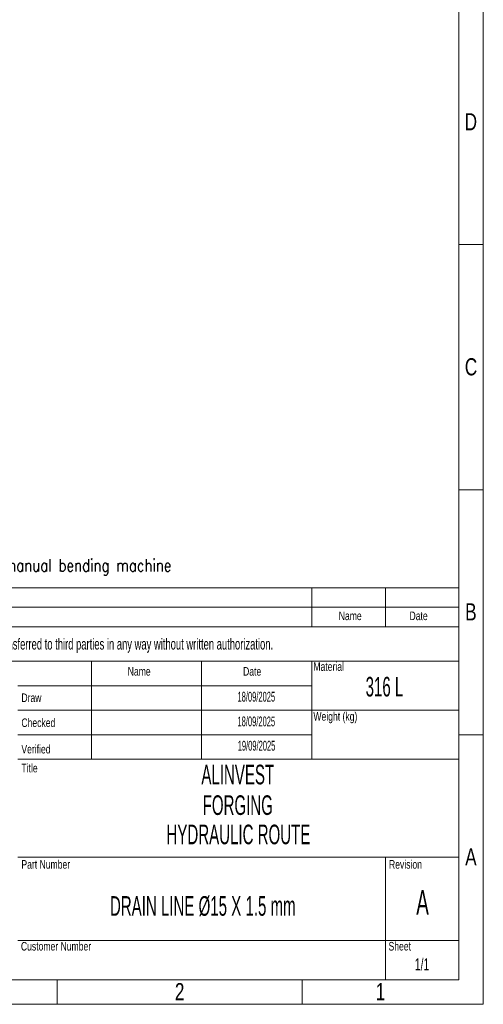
# Model space of a CAD drawing. Header units: millimetres. Extents: x 0 to 594, y 0 to 424.
# Tile 13 of 14: x 496 to 594, y 0 to 208. Entities that reach past the tile are written whole.
import ezdxf

# ---------------------------------------------------------------- set-up
doc = ezdxf.new("R2010")
doc.units = ezdxf.units.MM
doc.header["$LTSCALE"] = 0.25
doc.layers.add('SLD-0', color=179, linetype='Continuous')
doc.styles.add('AdskIsoMetric', font='romans.shx', dxfattribs={"width": 0.8, "height": 2.5})
doc.styles.add('SLDTEXTSTYLE1', font='TXT', dxfattribs={"width": 0.574367})
doc.styles.add('SLDTEXTSTYLE2', font='TXT', dxfattribs={"width": 0.638186})
doc.styles.add('SLDTEXTSTYLE3', font='TXT', dxfattribs={"width": 0.75})

# ---------------------------------------------------------------- blocks, each defined once
blk = doc.blocks.new('cajetin')
at = {"color": 7, "linetype": 'Continuous', "lineweight": 18}
for p, q in [((861, 615), (861, 0)), ((853.5, 607.5), (853.5, 7.5)), ((853.5, 232.5), (861, 232.5)), ((853.5, 157.5), (861, 157.5)), ((853.5, 82.5), (861, 82.5)), ((853.5, 7.5), (7.5, 7.5)), ((730.5, 7.5), (730.5, 0)), ((805.5, 7.5), (805.5, 0)), ((861, 0), (0, 0))]:
    blk.add_line(p, q, dxfattribs=at)
at = {"color": 7, "linetype": 'Continuous', "lineweight": 0, "char_height": 5.25, "attachment_point": 2, "style": 'SLDTEXTSTYLE3'}
for s, insert in [('D', (857.18, 272.74)), ('C', (857.23, 197.74)), ('B', (857.19, 122.74)), ('A', (857.2, 47.74)), ('2', (768.01, 6.49)), ('1', (829.51, 6.49))]:
    blk.add_mtext(s, dxfattribs=dict(at, insert=insert))

msp = doc.modelspace()

# ---------------------------------------------------------------- linework, layer by layer
at = {"color": 7, "linetype": 'Continuous', "lineweight": 18}
for p, q in [((402.554, 87.962), (588.826, 87.962)), ((557.78, 87.962), (557.78, 79.683)), ((573.303, 87.962), (573.303, 79.683)), ((588.826, 87.962), (588.826, 5.174)), ((402.554, 83.822), (588.826, 83.822)), ((402.554, 79.683), (588.826, 79.683)), ((402.554, 72.439), (588.826, 72.439)), ((511.213, 72.439), (511.213, 51.742)), ((534.497, 72.439), (534.497, 51.742)), ((557.78, 72.439), (557.78, 67.265)), ((557.78, 67.265), (495.69, 67.265)), ((557.78, 67.265), (557.78, 62.091)), ((557.78, 62.091), (495.69, 62.091)), ((557.78, 62.091), (557.78, 56.916)), ((557.78, 62.091), (588.826, 62.091)), ((557.78, 56.916), (495.69, 56.916)), ((557.78, 56.916), (557.78, 51.742)), ((495.69, 51.742), (511.213, 51.742)), ((511.213, 51.742), (534.497, 51.742)), ((534.497, 51.742), (557.78, 51.742)), ((557.78, 51.742), (588.826, 51.742)), ((495.69, 31.045), (588.826, 31.045)), ((573.303, 31.045), (573.303, 5.174)), ((495.69, 13.453), (588.826, 13.453)), ((402.554, 5.174), (588.826, 5.174))]:
    msp.add_line(p, q, dxfattribs=at)

# ---------------------------------------------------------------- block references
at = {"xscale": 0.689895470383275, "yscale": 0.689895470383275, "zscale": 0.689895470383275}
msp.add_blockref('cajetin', (0, 0), dxfattribs=at)

# ---------------------------------------------------------------- texts
at = {"insert": (406.104, 93.992), "char_height": 2.59725, "attachment_point": 1, "style": 'AdskIsoMetric'}
msp.add_mtext_dynamic_manual_height_columns('**The elbows will be manufactured from bent pipes using a manual bending machine', width=4135.89111, gutter_width=12.986, heights=[0], dxfattribs=at)
at = {"color": 7, "linetype": 'Continuous', "lineweight": 0}
for s, insert, char_height, attachment_point, style in [('Name', (565.875, 82.929), 1.811, 2, 'SLDTEXTSTYLE3'), ('Date', (580.326, 82.929), 1.811, 2, 'SLDTEXTSTYLE3'), ('Name', (518.875, 71.209), 1.811, 1, 'SLDTEXTSTYLE3'), ('Date', (543.248, 71.209), 1.811, 1, 'SLDTEXTSTYLE3'), ('Material', (558.101, 72.228), 1.811, 1, 'SLDTEXTSTYLE3'), ('316 L', (573.114, 69.139), 4.1394, 2, 'SLDTEXTSTYLE1'), ('Draw', (496.414, 65.634), 1.811, 1, 'SLDTEXTSTYLE3'), ('Checked', (496.414, 60.36), 1.811, 1, 'SLDTEXTSTYLE3'), ('Weight (kg)', (558.101, 61.701), 1.81098, 1, 'SLDTEXTSTYLE3'), ('Verified', (496.414, 54.78), 1.811, 1, 'SLDTEXTSTYLE3'), ('Title', (496.414, 50.784), 1.811, 1, 'SLDTEXTSTYLE3'), ('ALINVEST', (542.13, 50.585), 4.1394, 2, 'SLDTEXTSTYLE1'), ('FORGING ', (542.13, 44.126), 4.1394, 2, 'SLDTEXTSTYLE1'), ('Part Number', (496.414, 30.45), 1.81098, 1, 'SLDTEXTSTYLE3'), ('Revision', (574.073, 30.45), 1.811, 1, 'SLDTEXTSTYLE3'), ('Customer Number', (496.313, 13.167), 1.81098, 1, 'SLDTEXTSTYLE3'), ('Sheet', (573.972, 13.167), 1.811, 1, 'SLDTEXTSTYLE3')]:
    msp.add_mtext(s, dxfattribs=dict(at, insert=insert, char_height=char_height, attachment_point=attachment_point, style=style))
at = {"layer": 'SLD-0', "color": 7, "attachment_point": 2}
for s, insert, char_height, style in [('This drawing is property of INSERTEC. Must not be copier or transferred to third parties in any way without written authorization.', (493.275, 77.241), 2.328397, 'SLDTEXTSTYLE2'), ('18/09/2025', (546.044, 65.984), 2.0697, 'SLDTEXTSTYLE1'), ('18/09/2025', (546.043, 60.763), 2.0697, 'SLDTEXTSTYLE1'), ('19/09/2025', (546.09, 55.636), 2.0697, 'SLDTEXTSTYLE1'), ('HYDRAULIC ROUTE', (542.264, 37.937), 4.13937, 'SLDTEXTSTYLE1'), ('A', (581.163, 24.117), 5.174, 'SLDTEXTSTYLE1'), ('1/1', (581.059, 9.73), 2.5871, 'SLDTEXTSTYLE2')]:
    msp.add_mtext(s, dxfattribs=dict(at, insert=insert, char_height=char_height, style=style))
at = {"layer": 'SLD-0', "color": 7, "insert": (534.732, 22.838), "char_height": 4.13937, "width": 92.01308, "attachment_point": 2, "style": 'SLDTEXTSTYLE1'}
msp.add_mtext('DRAIN LINE Ø15 X 1.5 mm', dxfattribs=at)

doc.saveas('drawing.dxf')
